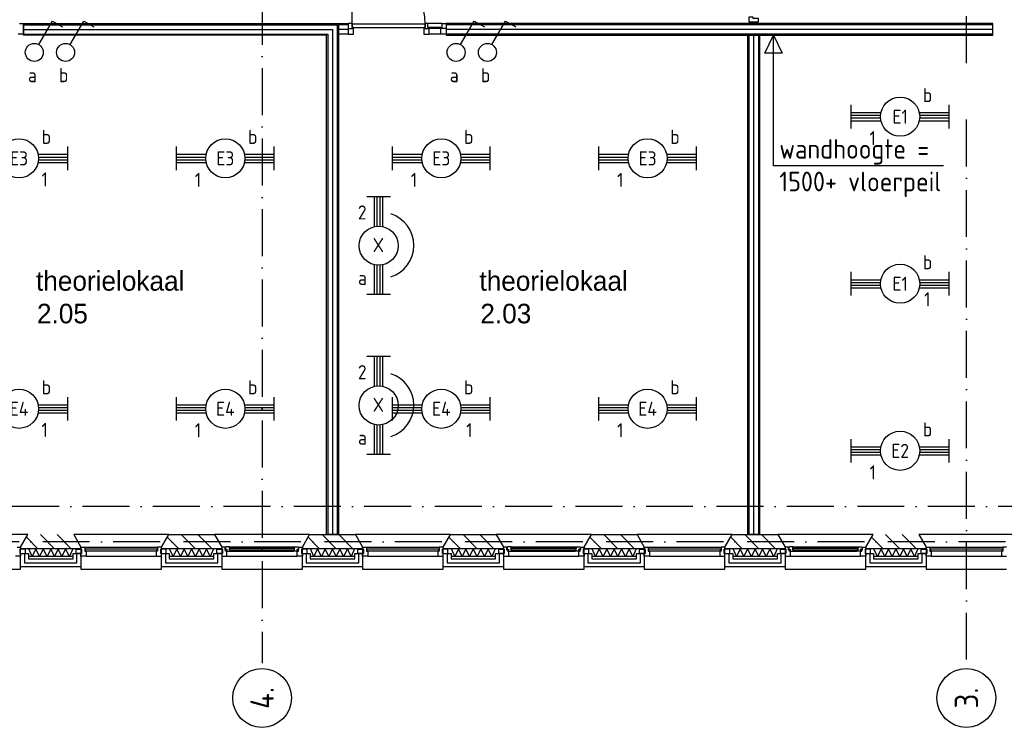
# Model space of a CAD drawing. Header units: millimetres. Extents: x 89505 to 240707, y 191 to 84291.
# Tile 44 of 50: x 211508 to 224090, y 39291 to 48333. Entities that reach past the tile are written whole.
import ezdxf
from ezdxf.enums import TextEntityAlignment as Align

# ---------------------------------------------------------------- set-up
doc = ezdxf.new("R2010")
doc.units = ezdxf.units.MM
doc.header["$LTSCALE"] = 100
doc.linetypes.add('DASHDOT', pattern=[9, 6, -1.5, 0, -1.5])
doc.layers.get('0').update_dxf_attribs({"linetype": 'CONTINUOUS'})
for name, color, linetype in [('AL$1----_ALGEMEEN', 9, 'CONTINUOUS'), ('AL$7----_STRAMIEN', 1, 'DASHDOT'), ('AL21----_BUITENWAND', 4, 'CONTINUOUS'), ('AL21K---_ISOLATIE', 1, 'CONTINUOUS'), ('AL22----_BINNENWAND', 7, 'CONTINUOUS'), ('AL28----_KONSTRUKTIE', 3, 'CONTINUOUS'), ('AL31----_BUITENKOZ', 7, 'CONTINUOUS'), ('AL32----_BINNENKOZ', 9, 'CONTINUOUS'), ('AL32----_DRAAIRICHTING', 1, 'CONTINUOUS'), ('ALL-----_REFLIJNEN', 8, 'CONTINUOUS'), ('ALXA3---_VOLZWART', 14, 'CONTINUOUS'), ('ALXAB---_PREFABBETON', 1, 'CONTINUOUS'), ('BL$4----', 7, 'CONTINUOUS'), ('BOUW', 8, 'CONTINUOUS'), ('EB62202-_ATTRIB', 2, 'CONTINUOUS'), ('EB63101-_ATTRIB', 2, 'CONTINUOUS'), ('EL62202-_KRACHT-SCH', 3, 'CONTINUOUS'), ('EL63101-_LICHT-ARM', 3, 'CONTINUOUS'), ('EL63101-LICHT-ARM', 3, 'CONTINUOUS')]:
    doc.layers.add(name, color=color, linetype=linetype)
doc.styles.add('1_8', font='ISO', dxfattribs={"height": 1.8})
doc.styles.add('BURO-025', font='BUROFONT.shx', dxfattribs={"height": 250})
doc.styles.add('NORATT', font='ISO.shx')
doc.styles.get("Standard").update_dxf_attribs({"font": 'iso.shx'})

# ---------------------------------------------------------------- blocks, each defined once
blk = doc.blocks.new('EJ3T20')
at = {"color": 0}
for p, q in [((-6.25, -1.5), (-6.25, 1.5)), ((6.25, -1.5), (6.25, 1.5)), ((-6.25, 0.52), (-2.44, 0.52)), ((-6.25, 0.17), (-2.49, 0.17)), ((2.44, 0.52), (6.25, 0.52)), ((2.49, 0.17), (6.25, 0.17)), ((-6.25, -0.17), (-2.49, -0.17)), ((-6.25, -0.52), (-2.44, -0.52)), ((2.44, -0.52), (6.25, -0.52)), ((2.49, -0.17), (6.25, -0.17))]:
    blk.add_line(p, q, dxfattribs=at)
blk.add_circle((0, 0), 2.5, dxfattribs=at)
at = {"color": 6, "style": '1_8'}
for tag, flags, p in [('SCHAK', 8, (3.5, 2.75)), ('A_CODE', 8, (0, 0)), ('GROEP', 8, (-3.5, -2.75)), ('KAST', 9, (3.5, -2.75))]:
    blk.add_attdef(tag, text='', height=1.8, dxfattribs=dict(at, flags=flags)).set_placement(p, align=Align.MIDDLE)
blk = doc.blocks.new('PENDEL')
at = {"color": 0}
for p, q in [((-6.25, -1.5), (-6.25, 1.5)), ((6.25, -1.5), (6.25, 1.5)), ((-6.25, 0.52), (-2.44, 0.52)), ((-6.25, 0.18), (-2.49, 0.18)), ((2.44, 0.52), (6.25, 0.52)), ((2.49, 0.18), (6.25, 0.18)), ((-6.25, -0.18), (-2.49, -0.18)), ((-6.25, -0.52), (-2.44, -0.52)), ((2.44, -0.52), (6.25, -0.52)), ((2.49, -0.18), (6.25, -0.18))]:
    blk.add_line(p, q, dxfattribs=at)
blk.add_circle((0, 0), 2.5, dxfattribs=at)
at = {"layer": 'EL63101-_LICHT-ARM'}
blk.add_arc((0.04, -0.3), 4.21, 197.6135, 342.3865, dxfattribs=at)
at = {"color": 6, "style": '1_8'}
for tag, flags, p in [('SCHAK', 8, (3.5, 2.75)), ('A_CODE', 8, (0, 0)), ('GROEP', 8, (-3.5, -2.75)), ('KAST', 9, (3.5, -2.75))]:
    blk.add_attdef(tag, text='', height=1.8, dxfattribs=dict(at, flags=flags)).set_placement(p, align=Align.MIDDLE)
at = {"style": '1_8', "flags": 8}
blk.add_attdef('M_CODE', text='', height=3.6, dxfattribs=at).set_placement((0, 0), align=Align.MIDDLE_CENTER)
blk = doc.blocks.new('ES3S1')
blk.add_lwpolyline([(0.58, 1), (2.31, 4), (3.61, 3.25)])
blk.add_circle((0, 0), 1.15)
at = {"style": '1_8'}
for tag, flags, p in [('SCHAK', 8, (3, 5.5)), ('KAST', 9, (-3, 0.5)), ('M_CODE', 9, (0, 0)), ('DOEL', 9, (-3, -2)), ('GROEP', 9, (-3, -4.5))]:
    blk.add_attdef(tag, text='', height=1.8, dxfattribs=dict(at, flags=flags)).set_placement(p, align=Align.MIDDLE_CENTER)
blk = doc.blocks.new('1011')
at = {"layer": 'AL$7----_STRAMIEN', "color": 7, "linetype": 'Continuous'}
blk.add_circle((-750, 0), 750, dxfattribs=at)
at = {"layer": 'AL$7----_STRAMIEN', "color": 3, "linetype": 'Continuous'}
blk.add_attdef('STR-NAAM', text='', height=600, rotation=360, dxfattribs=at).set_placement((-750, 0), align=Align.MIDDLE)

msp = doc.modelspace()

# ---------------------------------------------------------------- linework, layer by layer
at = {"color": 8, "linetype": 'Continuous'}
msp.add_lwpolyline([(220830, 48301), (220830, 48368), (220877, 48368), (220877, 48351), (220944, 48351), (220944, 48301)], close=True, dxfattribs=at)
at = {"layer": 'AL$1----_ALGEMEEN', "color": 8}
for p, q in [((221028, 47903), (221139, 48133)), ((221139, 48133), (221251, 47903)), ((221139, 48133), (221251, 47903)), ((221139, 46466), (221139, 48133)), ((221251, 47903), (221028, 47903)), ((223312, 46466), (221139, 46466))]:
    msp.add_line(p, q, dxfattribs=at)
at = {"layer": 'AL$7----_STRAMIEN', "color": 1}
msp.add_line((214605, 76516), (214605, 40112), dxfattribs=at)
for points in [[(223605, 47778), (223605, 76516)], [(223605, 40156), (223605, 47105)], [(239014, 42113), (89505, 42113)], [(239405, 41663), (89505, 41663)]]:
    msp.add_lwpolyline(points, dxfattribs=at)
at = {"layer": 'AL21----_BUITENWAND', "color": 8}
for p, q in [((211520, 41512), (211620, 41512)), ((211520, 41343), (211520, 41512)), ((211620, 41512), (211620, 41443)), ((211620, 41443), (212190, 41443)), ((212190, 41512), (212290, 41512)), ((212190, 41443), (212190, 41512)), ((212290, 41512), (212290, 41343)), ((213320, 41512), (213420, 41512)), ((213320, 41343), (213320, 41512)), ((213420, 41512), (213420, 41443)), ((213420, 41443), (213990, 41443)), ((213990, 41512), (214090, 41512)), ((213990, 41443), (213990, 41512)), ((214090, 41512), (214090, 41343)), ((215120, 41512), (215220, 41512)), ((215120, 41343), (215120, 41512)), ((215220, 41512), (215220, 41443)), ((215220, 41443), (215790, 41443)), ((215790, 41512), (215890, 41512)), ((215790, 41443), (215790, 41512)), ((215890, 41512), (215890, 41343)), ((216920, 41512), (217020, 41512)), ((216920, 41343), (216920, 41512)), ((217020, 41512), (217020, 41443)), ((217020, 41443), (217590, 41443)), ((217590, 41512), (217690, 41512)), ((217590, 41443), (217590, 41512)), ((217690, 41512), (217690, 41343)), ((218720, 41512), (218820, 41512)), ((218720, 41343), (218720, 41512)), ((218820, 41512), (218820, 41443)), ((218820, 41443), (219390, 41443)), ((219390, 41512), (219490, 41512)), ((219390, 41443), (219390, 41512)), ((219490, 41512), (219490, 41343)), ((220520, 41512), (220620, 41512)), ((220520, 41343), (220520, 41512)), ((220620, 41512), (220620, 41443)), ((220620, 41443), (221190, 41443)), ((221190, 41512), (221290, 41512)), ((221190, 41443), (221190, 41512)), ((221290, 41512), (221290, 41343)), ((222320, 41512), (222420, 41512)), ((222320, 41343), (222320, 41512)), ((222420, 41512), (222420, 41443)), ((222420, 41443), (222990, 41443)), ((222990, 41512), (223090, 41512)), ((222990, 41443), (222990, 41512)), ((223090, 41512), (223090, 41343)), ((212290, 41343), (211520, 41343)), ((214090, 41343), (213320, 41343)), ((215890, 41343), (215120, 41343)), ((217690, 41343), (216920, 41343)), ((219490, 41343), (218720, 41343)), ((221290, 41343), (220520, 41343)), ((223090, 41343), (222320, 41343))]:
    msp.add_line(p, q, dxfattribs=at)
at = {"layer": 'AL21K---_ISOLATIE', "color": 8, "linetype": 'Continuous'}
for p, q in [((212190, 41573), (211620, 41573)), ((211668, 41473), (211624, 41573)), ((211715, 41573), (211668, 41473)), ((211763, 41473), (211715, 41573)), ((211810, 41573), (211763, 41473)), ((211858, 41473), (211810, 41573)), ((211905, 41573), (211858, 41473)), ((211953, 41473), (211905, 41573)), ((212000, 41573), (211953, 41473)), ((212048, 41473), (212000, 41573)), ((212095, 41573), (212048, 41473)), ((212143, 41473), (212095, 41573)), ((212186, 41573), (212143, 41473)), ((213990, 41573), (213420, 41573)), ((213468, 41473), (213424, 41573)), ((213515, 41573), (213468, 41473)), ((213563, 41473), (213515, 41573)), ((213610, 41573), (213563, 41473)), ((213658, 41473), (213610, 41573)), ((213705, 41573), (213658, 41473)), ((213753, 41473), (213705, 41573)), ((213800, 41573), (213753, 41473)), ((213848, 41473), (213800, 41573)), ((213895, 41573), (213848, 41473)), ((213943, 41473), (213895, 41573)), ((213986, 41573), (213943, 41473)), ((215790, 41573), (215220, 41573)), ((215268, 41473), (215224, 41573)), ((215315, 41573), (215268, 41473)), ((215363, 41473), (215315, 41573)), ((215410, 41573), (215363, 41473)), ((215458, 41473), (215410, 41573)), ((215505, 41573), (215458, 41473)), ((215553, 41473), (215505, 41573)), ((215600, 41573), (215553, 41473)), ((215648, 41473), (215600, 41573)), ((215695, 41573), (215648, 41473)), ((215743, 41473), (215695, 41573)), ((215786, 41573), (215743, 41473)), ((217590, 41573), (217020, 41573)), ((217068, 41473), (217024, 41573)), ((217115, 41573), (217068, 41473)), ((217163, 41473), (217115, 41573)), ((217210, 41573), (217163, 41473)), ((217258, 41473), (217210, 41573)), ((217305, 41573), (217258, 41473)), ((217353, 41473), (217305, 41573)), ((217400, 41573), (217353, 41473)), ((217448, 41473), (217400, 41573)), ((217495, 41573), (217448, 41473)), ((217543, 41473), (217495, 41573)), ((217586, 41573), (217543, 41473)), ((219390, 41573), (218820, 41573)), ((218868, 41473), (218824, 41573)), ((218915, 41573), (218868, 41473)), ((218963, 41473), (218915, 41573)), ((219010, 41573), (218963, 41473)), ((219058, 41473), (219010, 41573)), ((219105, 41573), (219058, 41473)), ((219153, 41473), (219105, 41573)), ((219200, 41573), (219153, 41473)), ((219248, 41473), (219200, 41573)), ((219295, 41573), (219248, 41473)), ((219343, 41473), (219295, 41573)), ((219386, 41573), (219343, 41473)), ((221190, 41573), (220620, 41573)), ((220668, 41473), (220624, 41573)), ((220715, 41573), (220668, 41473)), ((220763, 41473), (220715, 41573)), ((220810, 41573), (220763, 41473)), ((220858, 41473), (220810, 41573)), ((220905, 41573), (220858, 41473)), ((220953, 41473), (220905, 41573)), ((221000, 41573), (220953, 41473)), ((221048, 41473), (221000, 41573)), ((221095, 41573), (221048, 41473)), ((221143, 41473), (221095, 41573)), ((221186, 41573), (221143, 41473)), ((222990, 41573), (222420, 41573)), ((222468, 41473), (222424, 41573)), ((222515, 41573), (222468, 41473)), ((222563, 41473), (222515, 41573)), ((222610, 41573), (222563, 41473)), ((222658, 41473), (222610, 41573)), ((222705, 41573), (222658, 41473)), ((222753, 41473), (222705, 41573)), ((222800, 41573), (222753, 41473)), ((222848, 41473), (222800, 41573)), ((222895, 41573), (222848, 41473)), ((222943, 41473), (222895, 41573)), ((222986, 41573), (222943, 41473)), ((212190, 41473), (211620, 41473)), ((213990, 41473), (213420, 41473)), ((215790, 41473), (215220, 41473)), ((217590, 41473), (217020, 41473)), ((219390, 41473), (218820, 41473)), ((221190, 41473), (220620, 41473)), ((222990, 41473), (222420, 41473))]:
    msp.add_line(p, q, dxfattribs=at)
at = {"layer": 'AL22----_BINNENWAND', "color": 8}
for p, q in [((211556, 48283), (215580, 48283)), ((211556, 48133), (211556, 48283)), ((215580, 48283), (215580, 41753)), ((215580, 48283), (215705, 48283)), ((215580, 48133), (215580, 48283)), ((223944, 48283), (216956, 48283)), ((216956, 48283), (216956, 48133)), ((223944, 48133), (223944, 48283)), ((215430, 48133), (211556, 48133)), ((215430, 41753), (215430, 48133)), ((216956, 48133), (223944, 48133)), ((220812, 41753), (220812, 48133)), ((220812, 48133), (220962, 48133)), ((220962, 48133), (220962, 41753)), ((215580, 41753), (215430, 41753)), ((220962, 41753), (220812, 41753))]:
    msp.add_line(p, q, dxfattribs=at)
at = {"layer": 'AL22----_BINNENWAND', "color": 8, "linetype": 'Continuous'}
for p, q in [((211556, 48268), (215565, 48268)), ((215565, 48268), (215565, 41753)), ((215705, 48268), (215580, 48268)), ((223944, 48268), (216956, 48268)), ((211556, 48148), (215445, 48148)), ((215445, 48148), (215445, 41753)), ((215705, 48148), (215580, 48148)), ((223944, 48148), (216956, 48148)), ((220827, 48133), (220827, 41753)), ((220947, 48133), (220947, 41753))]:
    msp.add_line(p, q, dxfattribs=at)
at = {"layer": 'AL28----_KONSTRUKTIE', "color": 8}
for p, q in [((211520, 41593), (211613, 41753)), ((212198, 41753), (212290, 41593)), ((213320, 41593), (213413, 41753)), ((213413, 41753), (213998, 41753)), ((213998, 41753), (214090, 41593)), ((215120, 41593), (215213, 41753)), ((215213, 41753), (215798, 41753)), ((215798, 41753), (215890, 41593)), ((216920, 41593), (217013, 41753)), ((217013, 41753), (217598, 41753)), ((217598, 41753), (217690, 41593)), ((218720, 41593), (218813, 41753)), ((218813, 41753), (219398, 41753)), ((219398, 41753), (219490, 41593)), ((220520, 41593), (220613, 41753)), ((220613, 41753), (221198, 41753)), ((221198, 41753), (221290, 41593)), ((222320, 41593), (222413, 41753)), ((222998, 41753), (223090, 41593)), ((211520, 41573), (211520, 41593)), ((212290, 41573), (211520, 41573)), ((212290, 41593), (212290, 41573)), ((213320, 41573), (213320, 41593)), ((214090, 41573), (213320, 41573)), ((214090, 41593), (214090, 41573)), ((215120, 41573), (215120, 41593)), ((215890, 41573), (215120, 41573)), ((215890, 41593), (215890, 41573)), ((216920, 41573), (216920, 41593)), ((217690, 41573), (216920, 41573)), ((217690, 41593), (217690, 41573)), ((218720, 41573), (218720, 41593)), ((219490, 41573), (218720, 41573)), ((219490, 41593), (219490, 41573)), ((220520, 41573), (220520, 41593)), ((221290, 41573), (220520, 41573)), ((221290, 41593), (221290, 41573)), ((222320, 41573), (222320, 41593)), ((223090, 41573), (222320, 41573)), ((223090, 41593), (223090, 41573))]:
    msp.add_line(p, q, dxfattribs=at)
at = {"layer": 'AL31----_BUITENKOZ', "color": 8}
for p, q in [((211613, 41753), (210398, 41753)), ((211520, 41593), (211613, 41753)), ((212198, 41753), (212290, 41593)), ((213413, 41753), (212198, 41753)), ((213320, 41593), (213413, 41753)), ((213998, 41753), (214090, 41593)), ((215213, 41753), (213998, 41753)), ((215120, 41593), (215213, 41753)), ((215798, 41753), (215890, 41593)), ((217013, 41753), (215798, 41753)), ((216920, 41593), (217013, 41753)), ((218813, 41753), (217598, 41753)), ((217598, 41753), (217690, 41593)), ((218720, 41593), (218813, 41753)), ((219398, 41753), (219490, 41593)), ((220613, 41753), (219398, 41753)), ((220520, 41593), (220613, 41753)), ((222413, 41753), (221198, 41753)), ((221198, 41753), (221290, 41593)), ((222320, 41593), (222413, 41753)), ((222998, 41753), (223090, 41593)), ((224213, 41753), (222998, 41753)), ((211476, 41593), (211520, 41593)), ((211510, 41568), (211510, 41512)), ((211520, 41568), (211510, 41568)), ((211581, 41568), (211510, 41568)), ((211510, 41568), (211510, 41512)), ((211520, 41593), (211520, 41568)), ((211520, 41313), (211520, 41593)), ((211581, 41512), (211581, 41568)), ((212229, 41568), (212300, 41568)), ((212229, 41512), (212229, 41568)), ((212290, 41593), (212290, 41313)), ((212300, 41568), (212300, 41512)), ((212340, 41593), (213270, 41593)), ((213381, 41568), (213310, 41568)), ((213310, 41568), (213310, 41512)), ((213320, 41313), (213320, 41593)), ((213381, 41512), (213381, 41568)), ((214029, 41568), (214100, 41568)), ((214029, 41512), (214029, 41568)), ((214134, 41593), (214090, 41593)), ((214090, 41593), (214090, 41568)), ((214090, 41593), (214090, 41313)), ((214090, 41568), (214100, 41568)), ((214100, 41568), (214100, 41512)), ((214100, 41568), (214100, 41512)), ((214134, 41557), (214134, 41593)), ((214140, 41557), (214134, 41557)), ((214137, 41592), (214137, 41562)), ((214144, 41592), (214137, 41592)), ((214137, 41562), (214160, 41562)), ((214140, 41542), (214140, 41557)), ((214157, 41542), (214140, 41542)), ((214147, 41596), (214144, 41592)), ((214189, 41596), (214147, 41596)), ((214152, 41557), (214152, 41542)), ((214160, 41557), (214152, 41557)), ((214152, 41542), (214157, 41542)), ((214157, 41542), (214204, 41542)), ((214157, 41479), (214157, 41542)), ((214160, 41562), (214160, 41557)), ((214189, 41596), (215021, 41596)), ((214189, 41555), (214189, 41596)), ((214206, 41594), (214189, 41594)), ((214189, 41594), (214189, 41581)), ((214189, 41581), (214206, 41581)), ((214206, 41555), (214189, 41555)), ((214204, 41542), (214206, 41555)), ((214204, 41542), (215006, 41542)), ((214206, 41581), (214206, 41594)), ((215004, 41594), (215021, 41594)), ((215004, 41581), (215004, 41594)), ((215021, 41581), (215004, 41581)), ((215004, 41555), (215021, 41555)), ((215006, 41542), (215004, 41555)), ((215053, 41542), (215006, 41542)), ((215021, 41596), (215063, 41596)), ((215021, 41555), (215021, 41596)), ((215021, 41594), (215021, 41581)), ((215050, 41562), (215050, 41557)), ((215073, 41562), (215050, 41562)), ((215050, 41557), (215058, 41557)), ((215058, 41542), (215053, 41542)), ((215053, 41542), (215070, 41542)), ((215053, 41479), (215053, 41542)), ((215058, 41557), (215058, 41542)), ((215063, 41596), (215066, 41592)), ((215066, 41592), (215073, 41592)), ((215070, 41557), (215076, 41557)), ((215070, 41542), (215070, 41557)), ((215073, 41592), (215073, 41562)), ((215076, 41593), (215120, 41593)), ((215076, 41557), (215076, 41593)), ((215110, 41568), (215110, 41512)), ((215120, 41568), (215110, 41568)), ((215181, 41568), (215110, 41568)), ((215110, 41568), (215110, 41512)), ((215120, 41593), (215120, 41568)), ((215120, 41313), (215120, 41593)), ((215181, 41512), (215181, 41568)), ((215829, 41568), (215900, 41568)), ((215829, 41512), (215829, 41568)), ((215890, 41593), (215890, 41313)), ((215900, 41568), (215900, 41512)), ((215940, 41593), (216870, 41593)), ((216981, 41568), (216910, 41568)), ((216910, 41568), (216910, 41512)), ((216920, 41313), (216920, 41593)), ((216981, 41512), (216981, 41568)), ((217629, 41568), (217700, 41568)), ((217629, 41512), (217629, 41568)), ((217734, 41593), (217690, 41593)), ((217690, 41593), (217690, 41568)), ((217690, 41593), (217690, 41313)), ((217690, 41568), (217700, 41568)), ((217700, 41568), (217700, 41512)), ((217700, 41568), (217700, 41512)), ((217734, 41557), (217734, 41593)), ((217740, 41557), (217734, 41557)), ((217737, 41592), (217737, 41562)), ((217744, 41592), (217737, 41592)), ((217737, 41562), (217760, 41562)), ((217740, 41542), (217740, 41557)), ((217757, 41542), (217740, 41542)), ((217747, 41596), (217744, 41592)), ((217789, 41596), (217747, 41596)), ((217752, 41557), (217752, 41542)), ((217760, 41557), (217752, 41557)), ((217752, 41542), (217757, 41542)), ((217757, 41542), (217804, 41542)), ((217757, 41479), (217757, 41542)), ((217760, 41562), (217760, 41557)), ((217789, 41596), (218621, 41596)), ((217789, 41555), (217789, 41596)), ((217806, 41594), (217789, 41594)), ((217789, 41594), (217789, 41581)), ((217789, 41581), (217806, 41581)), ((217806, 41555), (217789, 41555)), ((217804, 41542), (217806, 41555)), ((217804, 41542), (218606, 41542)), ((217806, 41581), (217806, 41594)), ((218604, 41594), (218621, 41594)), ((218604, 41581), (218604, 41594)), ((218621, 41581), (218604, 41581)), ((218604, 41555), (218621, 41555)), ((218606, 41542), (218604, 41555)), ((218653, 41542), (218606, 41542)), ((218621, 41596), (218663, 41596)), ((218621, 41555), (218621, 41596)), ((218621, 41594), (218621, 41581)), ((218650, 41562), (218650, 41557)), ((218673, 41562), (218650, 41562)), ((218650, 41557), (218658, 41557)), ((218658, 41542), (218653, 41542)), ((218653, 41542), (218670, 41542)), ((218653, 41479), (218653, 41542)), ((218658, 41557), (218658, 41542)), ((218663, 41596), (218666, 41592)), ((218666, 41592), (218673, 41592)), ((218670, 41557), (218676, 41557)), ((218670, 41542), (218670, 41557)), ((218673, 41592), (218673, 41562)), ((218676, 41593), (218720, 41593)), ((218676, 41557), (218676, 41593)), ((218710, 41568), (218710, 41512)), ((218720, 41568), (218710, 41568)), ((218781, 41568), (218710, 41568)), ((218710, 41568), (218710, 41512)), ((218720, 41593), (218720, 41568)), ((218720, 41313), (218720, 41593)), ((218781, 41512), (218781, 41568)), ((219429, 41568), (219500, 41568)), ((219429, 41512), (219429, 41568)), ((219490, 41593), (219490, 41313)), ((219500, 41568), (219500, 41512)), ((219540, 41593), (220470, 41593)), ((220581, 41568), (220510, 41568)), ((220510, 41568), (220510, 41512)), ((220520, 41313), (220520, 41593)), ((220581, 41512), (220581, 41568)), ((221229, 41568), (221300, 41568)), ((221229, 41512), (221229, 41568)), ((221334, 41593), (221290, 41593)), ((221290, 41593), (221290, 41568)), ((221290, 41593), (221290, 41313)), ((221290, 41568), (221300, 41568)), ((221300, 41568), (221300, 41512)), ((221300, 41568), (221300, 41512)), ((221334, 41557), (221334, 41593)), ((221340, 41557), (221334, 41557)), ((221337, 41592), (221337, 41562)), ((221344, 41592), (221337, 41592)), ((221337, 41562), (221360, 41562)), ((221340, 41542), (221340, 41557)), ((221357, 41542), (221340, 41542)), ((221347, 41596), (221344, 41592)), ((221389, 41596), (221347, 41596)), ((221352, 41557), (221352, 41542)), ((221360, 41557), (221352, 41557)), ((221352, 41542), (221357, 41542)), ((221357, 41542), (221404, 41542)), ((221357, 41479), (221357, 41542)), ((221360, 41562), (221360, 41557)), ((221389, 41596), (222221, 41596)), ((221389, 41555), (221389, 41596)), ((221406, 41594), (221389, 41594)), ((221389, 41594), (221389, 41581)), ((221389, 41581), (221406, 41581)), ((221406, 41555), (221389, 41555)), ((221404, 41542), (221406, 41555)), ((221404, 41542), (222206, 41542)), ((221406, 41581), (221406, 41594)), ((222204, 41594), (222221, 41594)), ((222204, 41581), (222204, 41594)), ((222221, 41581), (222204, 41581)), ((222204, 41555), (222221, 41555)), ((222206, 41542), (222204, 41555)), ((222253, 41542), (222206, 41542)), ((222221, 41596), (222263, 41596)), ((222221, 41555), (222221, 41596)), ((222221, 41594), (222221, 41581)), ((222250, 41562), (222250, 41557)), ((222273, 41562), (222250, 41562)), ((222250, 41557), (222258, 41557)), ((222258, 41542), (222253, 41542)), ((222253, 41542), (222270, 41542)), ((222253, 41479), (222253, 41542)), ((222258, 41557), (222258, 41542)), ((222263, 41596), (222266, 41592)), ((222266, 41592), (222273, 41592)), ((222270, 41557), (222276, 41557)), ((222270, 41542), (222270, 41557)), ((222273, 41592), (222273, 41562)), ((222276, 41593), (222320, 41593)), ((222276, 41557), (222276, 41593)), ((222310, 41568), (222310, 41512)), ((222320, 41568), (222310, 41568)), ((222381, 41568), (222310, 41568)), ((222310, 41568), (222310, 41512)), ((222320, 41593), (222320, 41568)), ((222320, 41313), (222320, 41593)), ((222381, 41512), (222381, 41568)), ((223029, 41568), (223100, 41568)), ((223029, 41512), (223029, 41568)), ((223090, 41593), (223090, 41313)), ((223100, 41568), (223100, 41512)), ((223140, 41593), (224070, 41593)), ((211520, 41479), (211453, 41479)), ((211510, 41512), (211520, 41512)), ((211510, 41512), (211581, 41512)), ((211520, 41512), (211520, 41479)), ((212300, 41512), (212229, 41512)), ((212357, 41479), (213253, 41479)), ((213310, 41512), (213381, 41512)), ((214100, 41512), (214029, 41512)), ((214090, 41512), (214090, 41479)), ((214100, 41512), (214090, 41512)), ((214090, 41479), (214157, 41479)), ((214157, 41479), (215053, 41479)), ((215120, 41479), (215053, 41479)), ((215110, 41512), (215120, 41512)), ((215110, 41512), (215181, 41512)), ((215120, 41512), (215120, 41479)), ((215900, 41512), (215829, 41512)), ((215957, 41479), (216853, 41479)), ((216910, 41512), (216981, 41512)), ((217700, 41512), (217629, 41512)), ((217690, 41512), (217690, 41479)), ((217700, 41512), (217690, 41512)), ((217690, 41479), (217757, 41479)), ((217757, 41479), (218653, 41479)), ((218720, 41479), (218653, 41479)), ((218710, 41512), (218720, 41512)), ((218710, 41512), (218781, 41512)), ((218720, 41512), (218720, 41479)), ((219500, 41512), (219429, 41512)), ((219557, 41479), (220453, 41479)), ((220510, 41512), (220581, 41512)), ((221300, 41512), (221229, 41512)), ((221290, 41512), (221290, 41479)), ((221300, 41512), (221290, 41512)), ((221290, 41479), (221357, 41479)), ((221357, 41479), (222253, 41479)), ((222320, 41479), (222253, 41479)), ((222310, 41512), (222320, 41512)), ((222310, 41512), (222381, 41512)), ((222320, 41512), (222320, 41479)), ((223100, 41512), (223029, 41512)), ((223157, 41479), (224053, 41479)), ((210490, 41313), (211520, 41313)), ((212290, 41313), (213320, 41313)), ((214090, 41313), (215120, 41313)), ((215890, 41313), (216920, 41313)), ((217690, 41313), (218720, 41313)), ((219490, 41313), (220520, 41313)), ((221290, 41313), (222320, 41313)), ((223090, 41313), (224120, 41313))]:
    msp.add_line(p, q, dxfattribs=at)
at = {"layer": 'AL31----_BUITENKOZ', "color": 8, "linetype": 'Continuous'}
for p, q in [((212290, 41593), (212340, 41593)), ((212290, 41568), (212290, 41593)), ((212290, 41568), (212290, 41568)), ((212300, 41568), (212290, 41568)), ((212300, 41512), (212300, 41568)), ((212340, 41593), (212340, 41542)), ((212340, 41593), (212340, 41593)), ((212340, 41542), (212357, 41542)), ((213265, 41567), (212345, 41567)), ((212345, 41567), (212345, 41546)), ((212345, 41546), (213265, 41546)), ((212357, 41542), (212357, 41479)), ((213253, 41542), (213253, 41479)), ((213270, 41542), (213253, 41542)), ((213265, 41546), (213265, 41567)), ((213320, 41593), (213270, 41593)), ((213270, 41593), (213270, 41542)), ((213270, 41593), (213270, 41593)), ((213310, 41568), (213320, 41568)), ((213310, 41512), (213310, 41568)), ((213320, 41568), (213320, 41593)), ((213320, 41568), (213320, 41568)), ((215019, 41578), (214191, 41578)), ((214191, 41578), (214191, 41557)), ((214191, 41557), (215019, 41557)), ((215019, 41557), (215019, 41578)), ((215890, 41593), (215940, 41593)), ((215890, 41568), (215890, 41593)), ((215890, 41568), (215890, 41568)), ((215900, 41568), (215890, 41568)), ((215900, 41512), (215900, 41568)), ((215940, 41593), (215940, 41542)), ((215940, 41593), (215940, 41593)), ((215940, 41542), (215957, 41542)), ((216865, 41567), (215945, 41567)), ((215945, 41567), (215945, 41546)), ((215945, 41546), (216865, 41546)), ((215957, 41542), (215957, 41479)), ((216853, 41542), (216853, 41479)), ((216870, 41542), (216853, 41542)), ((216865, 41546), (216865, 41567)), ((216920, 41593), (216870, 41593)), ((216870, 41593), (216870, 41542)), ((216870, 41593), (216870, 41593)), ((216910, 41568), (216920, 41568)), ((216910, 41512), (216910, 41568)), ((216920, 41568), (216920, 41593)), ((216920, 41568), (216920, 41568)), ((218619, 41578), (217791, 41578)), ((217791, 41578), (217791, 41557)), ((217791, 41557), (218619, 41557)), ((218619, 41557), (218619, 41578)), ((219490, 41593), (219540, 41593)), ((219490, 41568), (219490, 41593)), ((219490, 41568), (219490, 41568)), ((219500, 41568), (219490, 41568)), ((219500, 41512), (219500, 41568)), ((219540, 41593), (219540, 41542)), ((219540, 41593), (219540, 41593)), ((219540, 41542), (219557, 41542)), ((220465, 41567), (219545, 41567)), ((219545, 41567), (219545, 41546)), ((219545, 41546), (220465, 41546)), ((219557, 41542), (219557, 41479)), ((220453, 41542), (220453, 41479)), ((220470, 41542), (220453, 41542)), ((220465, 41546), (220465, 41567)), ((220520, 41593), (220470, 41593)), ((220470, 41593), (220470, 41542)), ((220470, 41593), (220470, 41593)), ((220510, 41568), (220520, 41568)), ((220510, 41512), (220510, 41568)), ((220520, 41568), (220520, 41593)), ((220520, 41568), (220520, 41568)), ((222219, 41578), (221391, 41578)), ((221391, 41578), (221391, 41557)), ((221391, 41557), (222219, 41557)), ((222219, 41557), (222219, 41578)), ((223090, 41593), (223140, 41593)), ((223090, 41568), (223090, 41593)), ((223090, 41568), (223090, 41568)), ((223100, 41568), (223090, 41568)), ((223100, 41512), (223100, 41568)), ((223140, 41593), (223140, 41542)), ((223140, 41593), (223140, 41593)), ((223140, 41542), (223157, 41542)), ((224065, 41567), (223145, 41567)), ((223145, 41567), (223145, 41546)), ((223145, 41546), (224065, 41546)), ((223157, 41542), (223157, 41479)), ((224053, 41542), (224053, 41479)), ((224070, 41542), (224053, 41542)), ((224065, 41546), (224065, 41567)), ((224120, 41593), (224070, 41593)), ((224070, 41593), (224070, 41542)), ((224070, 41593), (224070, 41593)), ((212290, 41512), (212300, 41512)), ((212290, 41479), (212290, 41512)), ((212357, 41479), (212290, 41479)), ((212357, 41479), (212357, 41479)), ((212357, 41479), (212357, 41479)), ((212357, 41479), (212357, 41479)), ((212357, 41479), (212357, 41479)), ((213253, 41479), (213320, 41479)), ((213253, 41479), (213253, 41479)), ((213253, 41479), (213253, 41479)), ((213253, 41479), (213253, 41479)), ((213253, 41479), (213253, 41479)), ((213320, 41512), (213310, 41512)), ((213320, 41479), (213320, 41512)), ((215890, 41512), (215900, 41512)), ((215890, 41479), (215890, 41512)), ((215957, 41479), (215890, 41479)), ((215957, 41479), (215957, 41479)), ((215957, 41479), (215957, 41479)), ((215957, 41479), (215957, 41479)), ((215957, 41479), (215957, 41479)), ((216853, 41479), (216920, 41479)), ((216853, 41479), (216853, 41479)), ((216853, 41479), (216853, 41479)), ((216853, 41479), (216853, 41479)), ((216853, 41479), (216853, 41479)), ((216920, 41512), (216910, 41512)), ((216920, 41479), (216920, 41512)), ((219490, 41512), (219500, 41512)), ((219490, 41479), (219490, 41512)), ((219557, 41479), (219490, 41479)), ((219557, 41479), (219557, 41479)), ((219557, 41479), (219557, 41479)), ((219557, 41479), (219557, 41479)), ((219557, 41479), (219557, 41479)), ((220453, 41479), (220520, 41479)), ((220453, 41479), (220453, 41479)), ((220453, 41479), (220453, 41479)), ((220453, 41479), (220453, 41479)), ((220453, 41479), (220453, 41479)), ((220520, 41512), (220510, 41512)), ((220520, 41479), (220520, 41512)), ((223090, 41512), (223100, 41512)), ((223090, 41479), (223090, 41512)), ((223157, 41479), (223090, 41479)), ((223157, 41479), (223157, 41479)), ((223157, 41479), (223157, 41479)), ((223157, 41479), (223157, 41479)), ((223157, 41479), (223157, 41479)), ((224053, 41479), (224120, 41479)), ((224053, 41479), (224053, 41479)), ((224053, 41479), (224053, 41479)), ((224053, 41479), (224053, 41479)), ((224053, 41479), (224053, 41479))]:
    msp.add_line(p, q, dxfattribs=at)
at = {"layer": 'AL32----_BINNENKOZ', "color": 8}
for p, q in [((211506, 48286), (211556, 48286)), ((211556, 48286), (211556, 48147)), ((215705, 48286), (215705, 48147)), ((215755, 48286), (215705, 48286)), ((215705, 48221), (215772, 48221)), ((215755, 48235), (215755, 48286)), ((216689, 48275), (215755, 48275)), ((215755, 48275), (215755, 48235)), ((215755, 48235), (216689, 48235)), ((215772, 48235), (215755, 48235)), ((215772, 48147), (215772, 48235)), ((216689, 48235), (216672, 48235)), ((216672, 48235), (216672, 48147)), ((216672, 48221), (216739, 48221)), ((216722, 48286), (216689, 48286)), ((216689, 48286), (216689, 48235)), ((216722, 48286), (216689, 48286)), ((216689, 48235), (216689, 48275)), ((216906, 48286), (216722, 48286)), ((216722, 48235), (216722, 48286)), ((216739, 48235), (216722, 48235)), ((216889, 48235), (216739, 48235)), ((216739, 48147), (216739, 48235)), ((216889, 48221), (216739, 48221)), ((216889, 48235), (216906, 48235)), ((216889, 48147), (216889, 48235)), ((216956, 48221), (216889, 48221)), ((216906, 48235), (216906, 48286)), ((216906, 48286), (216956, 48286)), ((216956, 48286), (216956, 48147)), ((211556, 48147), (211489, 48147)), ((215705, 48147), (215772, 48147)), ((216672, 48147), (216739, 48147)), ((216889, 48147), (216739, 48147)), ((216956, 48147), (216889, 48147))]:
    msp.add_line(p, q, dxfattribs=at)
at = {"layer": 'AL32----_DRAAIRICHTING', "color": 8}
msp.add_line((215755, 48275), (215755, 49209), dxfattribs=at)
msp.add_arc((215755, 48275), 934, 0, 90, dxfattribs=at)
at = {"layer": 'ALL-----_REFLIJNEN', "color": 8, "linetype": 'Continuous'}
for p, q in [((211556, 48208), (215505, 48208)), ((215505, 48208), (215505, 41753)), ((215705, 48208), (215580, 48208)), ((223944, 48208), (216956, 48208)), ((220887, 48133), (220887, 41753)), ((211570, 41512), (211570, 41393)), ((212240, 41393), (212240, 41512)), ((213370, 41512), (213370, 41393)), ((214040, 41393), (214040, 41512)), ((215170, 41512), (215170, 41393)), ((215840, 41393), (215840, 41512)), ((216970, 41512), (216970, 41393)), ((217640, 41393), (217640, 41512)), ((218770, 41512), (218770, 41393)), ((219440, 41393), (219440, 41512)), ((220570, 41512), (220570, 41393)), ((221240, 41393), (221240, 41512)), ((222370, 41512), (222370, 41393)), ((223040, 41393), (223040, 41512)), ((211570, 41393), (212240, 41393)), ((213370, 41393), (214040, 41393)), ((215170, 41393), (215840, 41393)), ((216970, 41393), (217640, 41393)), ((218770, 41393), (219440, 41393)), ((220570, 41393), (221240, 41393)), ((222370, 41393), (223040, 41393))]:
    msp.add_line(p, q, dxfattribs=at)
at = {"layer": 'ALXA3---_VOLZWART', "color": 8}
for p, q in [((211570, 41512), (211570, 41393)), ((212240, 41393), (212240, 41512)), ((213370, 41512), (213370, 41393)), ((214040, 41393), (214040, 41512)), ((215170, 41512), (215170, 41393)), ((215840, 41393), (215840, 41512)), ((216970, 41512), (216970, 41393)), ((217640, 41393), (217640, 41512)), ((218770, 41512), (218770, 41393)), ((219440, 41393), (219440, 41512)), ((220570, 41512), (220570, 41393)), ((221240, 41393), (221240, 41512)), ((222370, 41512), (222370, 41393)), ((223040, 41393), (223040, 41512)), ((211570, 41393), (212240, 41393)), ((213370, 41393), (214040, 41393)), ((215170, 41393), (215840, 41393)), ((216970, 41393), (217640, 41393)), ((218770, 41393), (219440, 41393)), ((220570, 41393), (221240, 41393)), ((222370, 41393), (223040, 41393))]:
    msp.add_line(p, q, dxfattribs=at)
at = {"layer": 'ALXAB---_PREFABBETON', "color": 8}
for p, q in [((211741, 41573), (211594, 41721)), ((211953, 41573), (211773, 41753)), ((212166, 41573), (211986, 41753)), ((213541, 41573), (213394, 41721)), ((213753, 41573), (213573, 41753)), ((213966, 41573), (213786, 41753)), ((215341, 41573), (215194, 41721)), ((215553, 41573), (215373, 41753)), ((215766, 41573), (215586, 41753)), ((217141, 41573), (216994, 41721)), ((217353, 41573), (217173, 41753)), ((217566, 41573), (217386, 41753)), ((218941, 41573), (218794, 41721)), ((219153, 41573), (218973, 41753)), ((219366, 41573), (219186, 41753)), ((220741, 41573), (220594, 41721)), ((220953, 41573), (220773, 41753)), ((221166, 41573), (220986, 41753)), ((222541, 41573), (222394, 41721)), ((222753, 41573), (222573, 41753)), ((222966, 41573), (222786, 41753)), ((211529, 41573), (211520, 41582)), ((213329, 41573), (213320, 41582)), ((215129, 41573), (215120, 41582)), ((216929, 41573), (216920, 41582)), ((218729, 41573), (218720, 41582)), ((220529, 41573), (220520, 41582)), ((222329, 41573), (222320, 41582))]:
    msp.add_line(p, q, dxfattribs=at)

# ---------------------------------------------------------------- block references
at = {"layer": 'AL$7----_STRAMIEN', "xscale": 0.5, "yscale": 0.5, "zscale": 0.5, "rotation": 90}
for p, values in [((214605, 40041), {'STR-NAAM': '4.'}), ((223605, 40041), {'STR-NAAM': '3.'})]:
    msp.add_blockref('1011', p, dxfattribs=at).add_auto_attribs(values)
at = {"layer": 'EL62202-_KRACHT-SCH'}
ref = msp.add_blockref('ES3S1', (211695, 47915, 1050), dxfattribs=dict(at, xscale=100, yscale=100, zscale=100))
ref.add_attrib('SCHAK', 'a', dxfattribs={"layer": 'EB62202-_ATTRIB', "color": 1, "height": 180, "style": '1_8', "flags": 8}).set_placement((211670, 47624, 1050), align=Align.MIDDLE_CENTER)
ref = msp.add_blockref('ES3S1', (212095, 47915, 1050), dxfattribs=dict(at, xscale=100, yscale=100, zscale=100))
ref.add_attrib('SCHAK', 'b', dxfattribs={"layer": 'EB62202-_ATTRIB', "color": 1, "height": 180, "style": '1_8', "flags": 8}).set_placement((212070, 47624, 1050), align=Align.MIDDLE_CENTER)
ref = msp.add_blockref('ES3S1', (217085, 47915, 1050), dxfattribs=dict(at, xscale=100, yscale=100, zscale=100))
ref.add_attrib('SCHAK', 'a', dxfattribs={"layer": 'EB62202-_ATTRIB', "color": 1, "height": 180, "style": '1_8', "flags": 8}).set_placement((217061, 47624, 1050), align=Align.MIDDLE_CENTER)
ref = msp.add_blockref('ES3S1', (217485, 47915, 1050), dxfattribs=dict(at, xscale=100, yscale=100, zscale=100))
ref.add_attrib('SCHAK', 'b', dxfattribs={"layer": 'EB62202-_ATTRIB', "color": 1, "height": 180, "style": '1_8', "flags": 8}).set_placement((217461, 47624, 1050), align=Align.MIDDLE_CENTER)
at = {"layer": 'EL63101-_LICHT-ARM'}
ref = msp.add_blockref('EJ3T20', (222759, 47094), dxfattribs=dict(at, xscale=100, yscale=100, zscale=100))
ref.add_attrib('A_CODE', 'E1', dxfattribs={"layer": 'EB63101-_ATTRIB', "color": 1, "height": 180, "style": 'NORATT', "flags": 8}).set_placement((222759, 47094), align=Align.MIDDLE)
ref.add_attrib('GROEP', '1', dxfattribs={"layer": 'EB63101-_ATTRIB', "color": 1, "height": 180, "style": 'NORATT', "flags": 8}).set_placement((222409, 46819), align=Align.MIDDLE)
ref.add_attrib('SCHAK', 'b', dxfattribs={"layer": 'EB63101-_ATTRIB', "color": 1, "height": 180, "style": 'NORATT', "flags": 8}).set_placement((223109, 47369), align=Align.MIDDLE)
ref = msp.add_blockref('EJ3T20', (211500, 46561, 3500), dxfattribs=dict(at, xscale=100, yscale=100, zscale=100))
ref.add_attrib('A_CODE', 'E3', dxfattribs={"layer": 'EB63101-_ATTRIB', "color": 1, "height": 180, "style": '1_8', "flags": 8}).set_placement((211500, 46561, 3500), align=Align.MIDDLE)
ref.add_attrib('GROEP', '1', dxfattribs={"layer": 'EB63101-_ATTRIB', "color": 1, "height": 180, "style": '1_8', "flags": 8}).set_placement((211827, 46292, 3500), align=Align.MIDDLE)
ref.add_attrib('SCHAK', 'b', dxfattribs={"layer": 'EB63101-_ATTRIB', "color": 1, "height": 180, "style": '1_8', "flags": 8}).set_placement((211850, 46836, 3500), align=Align.MIDDLE)
ref = msp.add_blockref('EJ3T20', (214136, 46561, 3500), dxfattribs=dict(at, xscale=100, yscale=100, zscale=100))
ref.add_attrib('A_CODE', 'E3', dxfattribs={"layer": 'EB63101-_ATTRIB', "color": 1, "height": 180, "style": '1_8', "flags": 8}).set_placement((214136, 46561, 3500), align=Align.MIDDLE)
ref.add_attrib('GROEP', '1', dxfattribs={"layer": 'EB63101-_ATTRIB', "color": 1, "height": 180, "style": '1_8', "flags": 8}).set_placement((213786, 46286, 3500), align=Align.MIDDLE)
ref.add_attrib('SCHAK', 'b', dxfattribs={"layer": 'EB63101-_ATTRIB', "color": 1, "height": 180, "style": '1_8', "flags": 8}).set_placement((214486, 46836, 3500), align=Align.MIDDLE)
ref = msp.add_blockref('EJ3T20', (216896, 46561, 3500), dxfattribs=dict(at, xscale=100, yscale=100, zscale=100))
ref.add_attrib('A_CODE', 'E3', dxfattribs={"layer": 'EB63101-_ATTRIB', "color": 1, "height": 180, "style": '1_8', "flags": 8}).set_placement((216896, 46561, 3500), align=Align.MIDDLE)
ref.add_attrib('GROEP', '1', dxfattribs={"layer": 'EB63101-_ATTRIB', "color": 1, "height": 180, "style": '1_8', "flags": 8}).set_placement((216546, 46286, 3500), align=Align.MIDDLE)
ref.add_attrib('SCHAK', 'b', dxfattribs={"layer": 'EB63101-_ATTRIB', "color": 1, "height": 180, "style": '1_8', "flags": 8}).set_placement((217246, 46836, 3500), align=Align.MIDDLE)
ref = msp.add_blockref('EJ3T20', (219532, 46561, 3500), dxfattribs=dict(at, xscale=100, yscale=100, zscale=100))
ref.add_attrib('A_CODE', 'E3', dxfattribs={"layer": 'EB63101-_ATTRIB', "color": 1, "height": 180, "style": '1_8', "flags": 8}).set_placement((219532, 46561, 3500), align=Align.MIDDLE)
ref.add_attrib('GROEP', '1', dxfattribs={"layer": 'EB63101-_ATTRIB', "color": 1, "height": 180, "style": '1_8', "flags": 8}).set_placement((219182, 46286, 3500), align=Align.MIDDLE)
ref.add_attrib('SCHAK', 'b', dxfattribs={"layer": 'EB63101-_ATTRIB', "color": 1, "height": 180, "style": '1_8', "flags": 8}).set_placement((219882, 46836, 3500), align=Align.MIDDLE)
ref = msp.add_blockref('EJ3T20', (222759, 44959), dxfattribs=dict(at, xscale=100, yscale=100, zscale=100))
ref.add_attrib('A_CODE', 'E1', dxfattribs={"layer": 'EB63101-_ATTRIB', "color": 1, "height": 180, "style": 'NORATT', "flags": 8}).set_placement((222759, 44959), align=Align.MIDDLE)
ref.add_attrib('GROEP', '1', dxfattribs={"layer": 'EB63101-_ATTRIB', "color": 1, "height": 180, "style": 'NORATT', "flags": 8}).set_placement((223106, 44760), align=Align.MIDDLE)
ref.add_attrib('SCHAK', 'b', dxfattribs={"layer": 'EB63101-_ATTRIB', "color": 1, "height": 180, "style": 'NORATT', "flags": 8}).set_placement((223109, 45234), align=Align.MIDDLE)
ref = msp.add_blockref('EJ3T20', (211500, 43361, 3500), dxfattribs=dict(at, xscale=100, yscale=100, zscale=100))
ref.add_attrib('A_CODE', 'E4', dxfattribs={"layer": 'EB63101-_ATTRIB', "color": 1, "height": 180, "style": '1_8', "flags": 8}).set_placement((211500, 43361, 3500), align=Align.MIDDLE)
ref.add_attrib('GROEP', '1', dxfattribs={"layer": 'EB63101-_ATTRIB', "color": 1, "height": 180, "style": '1_8', "flags": 8}).set_placement((211827, 43092, 3500), align=Align.MIDDLE)
ref.add_attrib('SCHAK', 'b', dxfattribs={"layer": 'EB63101-_ATTRIB', "color": 1, "height": 180, "style": '1_8', "flags": 8}).set_placement((211850, 43636, 3500), align=Align.MIDDLE)
ref = msp.add_blockref('EJ3T20', (214136, 43361, 3500), dxfattribs=dict(at, xscale=100, yscale=100, zscale=100))
ref.add_attrib('A_CODE', 'E4', dxfattribs={"layer": 'EB63101-_ATTRIB', "color": 1, "height": 180, "style": '1_8', "flags": 8}).set_placement((214136, 43361, 3500), align=Align.MIDDLE)
ref.add_attrib('GROEP', '1', dxfattribs={"layer": 'EB63101-_ATTRIB', "color": 1, "height": 180, "style": '1_8', "flags": 8}).set_placement((213786, 43086, 3500), align=Align.MIDDLE)
ref.add_attrib('SCHAK', 'b', dxfattribs={"layer": 'EB63101-_ATTRIB', "color": 1, "height": 180, "style": '1_8', "flags": 8}).set_placement((214486, 43636, 3500), align=Align.MIDDLE)
ref = msp.add_blockref('EJ3T20', (216896, 43361, 3500), dxfattribs=dict(at, xscale=100, yscale=100, zscale=100))
ref.add_attrib('A_CODE', 'E4', dxfattribs={"layer": 'EB63101-_ATTRIB', "color": 1, "height": 180, "style": '1_8', "flags": 8}).set_placement((216896, 43361, 3500), align=Align.MIDDLE)
ref.add_attrib('GROEP', '1', dxfattribs={"layer": 'EB63101-_ATTRIB', "color": 1, "height": 180, "style": '1_8', "flags": 8}).set_placement((217254, 43088, 3500), align=Align.MIDDLE)
ref.add_attrib('SCHAK', 'b', dxfattribs={"layer": 'EB63101-_ATTRIB', "color": 1, "height": 180, "style": '1_8', "flags": 8}).set_placement((217246, 43636, 3500), align=Align.MIDDLE)
ref = msp.add_blockref('EJ3T20', (219532, 43361, 3500), dxfattribs=dict(at, xscale=100, yscale=100, zscale=100))
ref.add_attrib('A_CODE', 'E4', dxfattribs={"layer": 'EB63101-_ATTRIB', "color": 1, "height": 180, "style": '1_8', "flags": 8}).set_placement((219532, 43361, 3500), align=Align.MIDDLE)
ref.add_attrib('GROEP', '1', dxfattribs={"layer": 'EB63101-_ATTRIB', "color": 1, "height": 180, "style": '1_8', "flags": 8}).set_placement((219182, 43086, 3500), align=Align.MIDDLE)
ref.add_attrib('SCHAK', 'b', dxfattribs={"layer": 'EB63101-_ATTRIB', "color": 1, "height": 180, "style": '1_8', "flags": 8}).set_placement((219882, 43636, 3500), align=Align.MIDDLE)
ref = msp.add_blockref('EJ3T20', (222759, 42824), dxfattribs=dict(at, xscale=100, yscale=100, zscale=100))
ref.add_attrib('A_CODE', 'E2', dxfattribs={"layer": 'EB63101-_ATTRIB', "color": 1, "height": 180, "style": '1_8', "flags": 8}).set_placement((222759, 42824), align=Align.MIDDLE)
ref.add_attrib('GROEP', '1', dxfattribs={"layer": 'EB63101-_ATTRIB', "color": 1, "height": 180, "style": '1_8', "flags": 8}).set_placement((222409, 42549), align=Align.MIDDLE)
ref.add_attrib('SCHAK', 'b', dxfattribs={"layer": 'EB63101-_ATTRIB', "color": 1, "height": 180, "style": '1_8', "flags": 8}).set_placement((223109, 43099), align=Align.MIDDLE)
at = {"layer": 'EL63101-LICHT-ARM'}
ref = msp.add_blockref('PENDEL', (216095, 45445, 3700), dxfattribs=dict(at, xscale=100, yscale=100, zscale=100, rotation=90))
ref.add_attrib('SCHAK', 'a ', dxfattribs={"layer": 'EB63101-_ATTRIB', "color": 1, "height": 180, "style": '1_8', "flags": 8}).set_placement((215940, 45033, 3700), align=Align.MIDDLE)
ref.add_attrib('GROEP', '2', dxfattribs={"layer": 'EB63101-_ATTRIB', "color": 1, "height": 180, "style": '1_8', "flags": 8}).set_placement((215885, 45870, 3700), align=Align.MIDDLE)
ref.add_attrib('A_CODE', 'X', dxfattribs={"layer": 'EB63101-_ATTRIB', "color": 1, "height": 180, "style": '1_8', "flags": 8}).set_placement((216091, 45453, 3700), align=Align.MIDDLE)
ref = msp.add_blockref('PENDEL', (216095, 43404, 3700), dxfattribs=dict(at, xscale=100, yscale=100, zscale=100, rotation=90))
ref.add_attrib('SCHAK', 'a ', dxfattribs={"layer": 'EB63101-_ATTRIB', "color": 1, "height": 180, "style": '1_8', "flags": 8}).set_placement((215940, 42992, 3700), align=Align.MIDDLE)
ref.add_attrib('GROEP', '2', dxfattribs={"layer": 'EB63101-_ATTRIB', "color": 1, "height": 180, "style": '1_8', "flags": 8}).set_placement((215885, 43829, 3700), align=Align.MIDDLE)
ref.add_attrib('A_CODE', 'X', dxfattribs={"layer": 'EB63101-_ATTRIB', "color": 1, "height": 180, "style": '1_8', "flags": 8}).set_placement((216091, 43412, 3700), align=Align.MIDDLE)

# ---------------------------------------------------------------- texts
at = {"layer": 'BL$4----', "color": 8}
for s, p in [('wandhoogte =', (221215, 46557)), ('1500+ vloerpeil', (221215, 46140))]:
    msp.add_text(s, height=250, dxfattribs=at).set_placement(p)
at = {"layer": 'BOUW', "style": 'BURO-025'}
for s, p in [('theorielokaal', (211717, 44870)), ('theorielokaal', (217383, 44870)), ('2.05', (211729, 44453)), ('2.03', (217395, 44453))]:
    msp.add_text(s, height=250, dxfattribs=at).set_placement(p)

doc.saveas('drawing.dxf')
